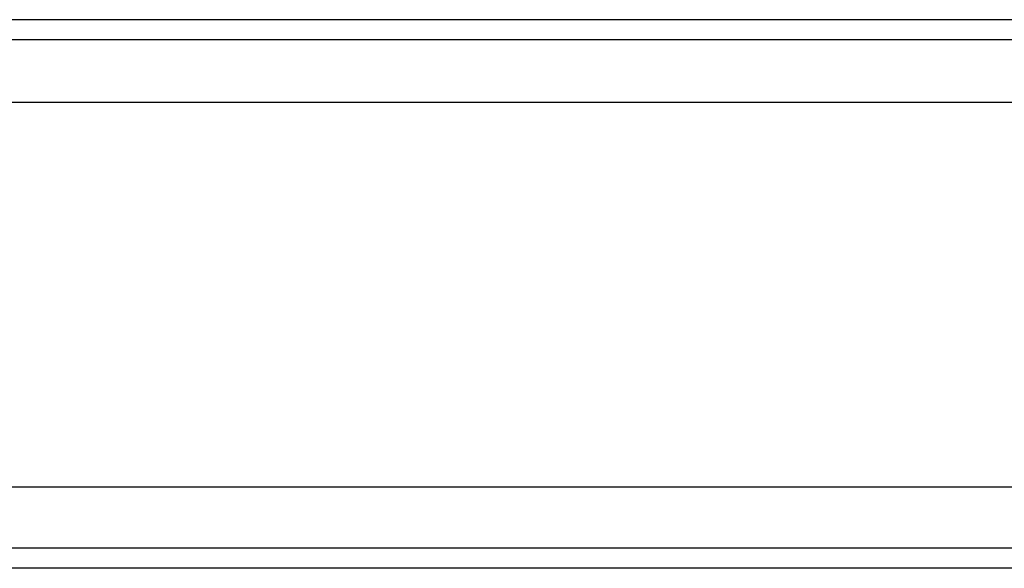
# Model space of a CAD drawing. Header units: millimetres. Extents: x 1805 to 4914, y -1594 to 860.
# Tile 176 of 256: x 2197 to 2222, y -563 to -549. Entities that reach past the tile are written whole.
import ezdxf
from ezdxf.lldxf.tags import DXFTag

# ---------------------------------------------------------------- set-up
doc = ezdxf.new("R2010")
doc.units = ezdxf.units.MM
doc.layers.get('0').update_dxf_attribs({"linetype": 'CONTINUOUS'})
tags = doc.linetypes.add('DASHED', pattern=[25.72, 12.86, -12.86]).pattern_tags.tags
tags[6:7] = [DXFTag(74, 4), DXFTag(75, 0), DXFTag(340, '0'), DXFTag(46, 0.0), DXFTag(50, 0.0), DXFTag(44, 0.0), DXFTag(45, 0.0)]
tags[4:5] = [DXFTag(74, 4), DXFTag(75, 0), DXFTag(340, '0'), DXFTag(46, 0.0), DXFTag(50, 0.0), DXFTag(44, 0.0), DXFTag(45, 0.0)]

msp = doc.modelspace()

# ---------------------------------------------------------------- linework, layer by layer
at = {"linetype": 'Continuous'}
for p, q in [((2660.777, -549.221), (2120.777, -549.221)), ((2660.777, -560.77), (2120.777, -560.77)), ((2660.777, -562.77), (2120.777, -562.77))]:
    msp.add_line(p, q, dxfattribs=at)
at = {"linetype": 'DASHED'}
for p, q in [((2660.777, -551.27), (2120.777, -551.27)), ((2660.777, -562.27), (2120.777, -562.27))]:
    msp.add_line(p, q, dxfattribs=at)
at = {"linetype": 'Continuous'}
msp.add_open_spline([(2660.777, -549.721), (2120.777, -549.721)], degree=1, dxfattribs=at)

doc.saveas('drawing.dxf')
